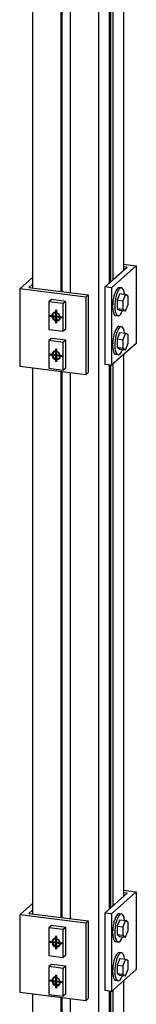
# Model space of a CAD drawing. Header units: millimetres. Extents: x 4464 to 5058, y 2900 to 3320.
# Tile 6 of 110: x 4503.52 to 4506.83, y 2962.27 to 2990.2. Entities that reach past the tile are written whole.
import ezdxf

# ---------------------------------------------------------------- set-up
doc = ezdxf.new("R2010")
doc.units = ezdxf.units.MM
doc.linetypes.add('STRICHPUNKT2', pattern=[18.5, 10, -4, 0.5, -4])
doc.layers.get('0').update_dxf_attribs({"linetype": 'CONTINUOUS'})
doc.layers.add('LE_ALL', color=7, linetype='CONTINUOUS', lineweight=50)
doc.layers.add('LE_RED', color=1, linetype='CONTINUOUS')

# ---------------------------------------------------------------- blocks, each defined once
blk = doc.blocks.new('Profiel 60x60_05014', base_point=(4506.452, 3003.922))
for p, q in [((4505.759, 3003.296), (4505.759, 2961.404)), ((4506.466, 2998.453), (4506.466, 2983.085)), ((4503.888, 2998.075), (4503.888, 2982.59)), ((4506.063, 2998.157), (4506.063, 2982.729)), ((4506.101, 2998.153), (4506.101, 2982.762)), ((4506.163, 2998.185), (4506.163, 2982.817)), ((4504.691, 2997.974), (4504.691, 2982.489)), ((4504.715, 2997.971), (4504.715, 2982.486)), ((4504.956, 2997.941), (4504.956, 2982.455)), ((4506.466, 2980.696), (4506.466, 2965.329)), ((4503.888, 2980.319), (4503.888, 2964.834)), ((4504.691, 2980.218), (4504.691, 2964.733)), ((4504.715, 2980.215), (4504.715, 2964.73)), ((4504.956, 2980.184), (4504.956, 2964.699)), ((4506.063, 2980.401), (4506.063, 2964.973)), ((4506.101, 2980.396), (4506.101, 2965.006)), ((4506.163, 2980.429), (4506.163, 2965.061)), ((4506.466, 2962.94), (4506.466, 2960.602)), ((4506.063, 2962.645), (4506.063, 2961.06)), ((4506.101, 2962.64), (4506.101, 2961.017)), ((4506.163, 2962.672), (4506.163, 2960.947)), ((4503.888, 2962.563), (4503.888, 2961.64)), ((4504.691, 2962.461), (4504.691, 2961.539)), ((4504.715, 2962.458), (4504.715, 2961.536)), ((4504.956, 2962.428), (4504.956, 2961.505))]:
    blk.add_line(p, q)
blk = doc.blocks.new('Profiel 60x60_05013')
blk.add_blockref('Profiel 60x60_05014', (4506.452, 3003.922))
blk = doc.blocks.new('Hoeklijn 60x60x6_05117', base_point=(4506.123, 2982.594))
for p, q in [((4506.466, 2983.263), (4506.83, 2983.217)), ((4506.83, 2983.217), (4506.83, 2981.017)), ((4506.123, 2982.594), (4506.123, 2980.394)), ((4506.83, 2981.017), (4506.123, 2980.394)), ((4506.123, 2980.394), (4505.936, 2980.417))]:
    blk.add_line(p, q)
for points in [[(4506.83, 2983.217), (4506.123, 2982.594), (4505.936, 2982.617), (4505.936, 2980.417)], [(4505.936, 2982.617), (4506.572, 2983.178), (4506.466, 2983.192)]]:
    blk.add_lwpolyline(points)
blk = doc.blocks.new('Hoeklijn 60x60x6_05116')
blk.add_blockref('Hoeklijn 60x60x6_05117', (4506.123, 2982.594))
blk = doc.blocks.new('Carrosseriering M8 (ISO 7093 _ DIN 9021)_05120', base_point=(4506.35, 2981.496))
for p, q in [((4506.412, 2981.489), (4506.35, 2981.496)), ((4506.312, 2980.695), (4506.25, 2980.703))]:
    blk.add_line(p, q)
for centre, start_param, end_param in [((4506.3, 2981.1), 3.141593, 6.283185), ((4506.362, 2981.092), 3.141593, 6.283185), ((4506.362, 2981.092), 2.195759, 3.141593), ((4506.362, 2981.092), 0, 0.945834)]:
    blk.add_ellipse(centre, major_axis=(-0.05, -0.397), ratio=0.333333, start_param=start_param, end_param=end_param)
blk = doc.blocks.new('Carrosseriering M8 (ISO 7093 _ DIN 9021)_05119')
blk.add_blockref('Carrosseriering M8 (ISO 7093 _ DIN 9021)_05120', (4506.35, 2981.496))
blk = doc.blocks.new('Zeskant tapbout-M8x18 (DIN 933)_05122', base_point=(4506.286, 2981.142))
for p, q in [((4506.362, 2981.328), (4506.527, 2981.307)), ((4506.527, 2981.307), (4506.451, 2981.121)), ((4506.286, 2981.142), (4506.451, 2981.121)), ((4506.286, 2980.906), (4506.362, 2980.856)), ((4506.362, 2980.856), (4506.527, 2980.835))]:
    blk.add_line(p, q)
for points in [[(4506.362, 2981.328), (4506.286, 2981.142), (4506.286, 2980.906), (4506.451, 2980.885)], [(4506.527, 2980.835), (4506.604, 2981.02), (4506.604, 2981.256), (4506.527, 2981.307)], [(4506.451, 2981.121), (4506.451, 2980.885), (4506.527, 2980.835)]]:
    blk.add_lwpolyline(points)
blk = doc.blocks.new('Zeskant tapbout-M8x18 (DIN 933)_05121')
blk.add_blockref('Zeskant tapbout-M8x18 (DIN 933)_05122', (4506.286, 2981.142))
blk = doc.blocks.new('Montage baluster_05118')
for name in ['Carrosseriering M8 (ISO 7093 _ DIN 9021)_05119', 'Zeskant tapbout-M8x18 (DIN 933)_05121']:
    blk.add_blockref(name, (0, 0))
blk = doc.blocks.new('1011 Moerblok M8_05125', base_point=(4506.063, 2982.79))
blk.add_line((4506.063, 2982.79), (4506.101, 2982.785))
blk = doc.blocks.new('1011 Moerblok M8_05124')
blk.add_blockref('1011 Moerblok M8_05125', (4506.063, 2982.79))
blk = doc.blocks.new('Carrosseriering M8 (ISO 7093 _ DIN 9021)_05127', base_point=(4506.35, 2982.596))
for p, q in [((4506.412, 2982.588), (4506.35, 2982.596)), ((4506.312, 2981.795), (4506.25, 2981.803))]:
    blk.add_line(p, q)
for centre, start_param, end_param in [((4506.3, 2982.199), 3.141593, 6.283185), ((4506.362, 2982.192), 3.141593, 6.283185), ((4506.362, 2982.192), 2.195759, 3.141593), ((4506.362, 2982.192), 0, 0.945834)]:
    blk.add_ellipse(centre, major_axis=(-0.05, -0.397), ratio=0.333333, start_param=start_param, end_param=end_param)
blk = doc.blocks.new('Carrosseriering M8 (ISO 7093 _ DIN 9021)_05126')
blk.add_blockref('Carrosseriering M8 (ISO 7093 _ DIN 9021)_05127', (4506.35, 2982.596))
blk = doc.blocks.new('Zeskant tapbout-M8x18 (DIN 933)_05129', base_point=(4506.286, 2982.242))
for p, q in [((4506.362, 2982.427), (4506.527, 2982.407)), ((4506.527, 2982.407), (4506.451, 2982.221)), ((4506.286, 2982.242), (4506.451, 2982.221)), ((4506.286, 2982.006), (4506.362, 2981.956)), ((4506.362, 2981.956), (4506.527, 2981.935))]:
    blk.add_line(p, q)
for points in [[(4506.362, 2982.427), (4506.286, 2982.242), (4506.286, 2982.006), (4506.451, 2981.985)], [(4506.527, 2981.935), (4506.604, 2982.12), (4506.604, 2982.356), (4506.527, 2982.407)], [(4506.451, 2982.221), (4506.451, 2981.985), (4506.527, 2981.935)]]:
    blk.add_lwpolyline(points)
blk = doc.blocks.new('Zeskant tapbout-M8x18 (DIN 933)_05128')
blk.add_blockref('Zeskant tapbout-M8x18 (DIN 933)_05129', (4506.286, 2982.242))
blk = doc.blocks.new('Montage baluster_05123')
for name in ['1011 Moerblok M8_05124', 'Carrosseriering M8 (ISO 7093 _ DIN 9021)_05126', 'Zeskant tapbout-M8x18 (DIN 933)_05128']:
    blk.add_blockref(name, (0, 0))
blk = doc.blocks.new('Bevestigingshoeklijn_05114')
for name in ['Hoeklijn 60x60x6_05116', 'Montage baluster_05123', 'Montage baluster_05118']:
    blk.add_blockref(name, (0, 0))
blk = doc.blocks.new('Hoeklijn 60x60x6_05133', base_point=(4506.123, 2964.837))
for p, q in [((4506.466, 2965.507), (4506.83, 2965.461)), ((4506.83, 2965.461), (4506.83, 2963.261)), ((4506.123, 2964.837), (4506.123, 2962.637)), ((4506.83, 2963.261), (4506.123, 2962.637)), ((4506.123, 2962.637), (4505.936, 2962.661))]:
    blk.add_line(p, q)
for points in [[(4506.83, 2965.461), (4506.123, 2964.837), (4505.936, 2964.861), (4505.936, 2962.661)], [(4505.936, 2964.861), (4506.572, 2965.422), (4506.466, 2965.435)]]:
    blk.add_lwpolyline(points)
blk = doc.blocks.new('Hoeklijn 60x60x6_05132')
blk.add_blockref('Hoeklijn 60x60x6_05133', (4506.123, 2964.837))
blk = doc.blocks.new('Carrosseriering M8 (ISO 7093 _ DIN 9021)_05136', base_point=(4506.35, 2963.74))
for p, q in [((4506.412, 2963.732), (4506.35, 2963.74)), ((4506.312, 2962.939), (4506.25, 2962.946))]:
    blk.add_line(p, q)
for centre, start_param, end_param in [((4506.3, 2963.343), 3.141593, 6.283185), ((4506.362, 2963.335), 3.141593, 6.283185), ((4506.362, 2963.335), 2.195759, 3.141593), ((4506.362, 2963.335), 0, 0.945834)]:
    blk.add_ellipse(centre, major_axis=(-0.05, -0.397), ratio=0.333333, start_param=start_param, end_param=end_param)
blk = doc.blocks.new('Carrosseriering M8 (ISO 7093 _ DIN 9021)_05135')
blk.add_blockref('Carrosseriering M8 (ISO 7093 _ DIN 9021)_05136', (4506.35, 2963.74))
blk = doc.blocks.new('Zeskant tapbout-M8x18 (DIN 933)_05138', base_point=(4506.286, 2963.386))
for p, q in [((4506.362, 2963.571), (4506.527, 2963.55)), ((4506.527, 2963.55), (4506.451, 2963.365)), ((4506.286, 2963.386), (4506.451, 2963.365)), ((4506.286, 2963.15), (4506.362, 2963.1)), ((4506.362, 2963.1), (4506.527, 2963.079))]:
    blk.add_line(p, q)
for points in [[(4506.362, 2963.571), (4506.286, 2963.386), (4506.286, 2963.15), (4506.451, 2963.129)], [(4506.527, 2963.079), (4506.604, 2963.264), (4506.604, 2963.5), (4506.527, 2963.55)], [(4506.451, 2963.365), (4506.451, 2963.129), (4506.527, 2963.079)]]:
    blk.add_lwpolyline(points)
blk = doc.blocks.new('Zeskant tapbout-M8x18 (DIN 933)_05137')
blk.add_blockref('Zeskant tapbout-M8x18 (DIN 933)_05138', (4506.286, 2963.386))
blk = doc.blocks.new('Montage baluster_05134')
for name in ['Carrosseriering M8 (ISO 7093 _ DIN 9021)_05135', 'Zeskant tapbout-M8x18 (DIN 933)_05137']:
    blk.add_blockref(name, (0, 0))
blk = doc.blocks.new('1011 Moerblok M8_05141', base_point=(4506.063, 2965.034))
blk.add_line((4506.063, 2965.034), (4506.101, 2965.029))
blk = doc.blocks.new('1011 Moerblok M8_05140')
blk.add_blockref('1011 Moerblok M8_05141', (4506.063, 2965.034))
blk = doc.blocks.new('Carrosseriering M8 (ISO 7093 _ DIN 9021)_05143', base_point=(4506.35, 2964.84))
for p, q in [((4506.412, 2964.832), (4506.35, 2964.84)), ((4506.312, 2964.039), (4506.25, 2964.046))]:
    blk.add_line(p, q)
for centre, start_param, end_param in [((4506.3, 2964.443), 3.141593, 6.283185), ((4506.362, 2964.435), 3.141593, 6.283185), ((4506.362, 2964.435), 2.195759, 3.141593), ((4506.362, 2964.435), 0, 0.945834)]:
    blk.add_ellipse(centre, major_axis=(-0.05, -0.397), ratio=0.333333, start_param=start_param, end_param=end_param)
blk = doc.blocks.new('Carrosseriering M8 (ISO 7093 _ DIN 9021)_05142')
blk.add_blockref('Carrosseriering M8 (ISO 7093 _ DIN 9021)_05143', (4506.35, 2964.84))
blk = doc.blocks.new('Zeskant tapbout-M8x18 (DIN 933)_05145', base_point=(4506.286, 2964.486))
for p, q in [((4506.362, 2964.671), (4506.527, 2964.65)), ((4506.527, 2964.65), (4506.451, 2964.465)), ((4506.286, 2964.486), (4506.451, 2964.465)), ((4506.286, 2964.25), (4506.362, 2964.199)), ((4506.362, 2964.199), (4506.527, 2964.179))]:
    blk.add_line(p, q)
for points in [[(4506.362, 2964.671), (4506.286, 2964.486), (4506.286, 2964.25), (4506.451, 2964.229)], [(4506.527, 2964.179), (4506.604, 2964.364), (4506.604, 2964.6), (4506.527, 2964.65)], [(4506.451, 2964.465), (4506.451, 2964.229), (4506.527, 2964.179)]]:
    blk.add_lwpolyline(points)
blk = doc.blocks.new('Zeskant tapbout-M8x18 (DIN 933)_05144')
blk.add_blockref('Zeskant tapbout-M8x18 (DIN 933)_05145', (4506.286, 2964.486))
blk = doc.blocks.new('Montage baluster_05139')
for name in ['1011 Moerblok M8_05140', 'Carrosseriering M8 (ISO 7093 _ DIN 9021)_05142', 'Zeskant tapbout-M8x18 (DIN 933)_05144']:
    blk.add_blockref(name, (0, 0))
blk = doc.blocks.new('Bevestigingshoeklijn_05130')
for name in ['Hoeklijn 60x60x6_05132', 'Montage baluster_05139', 'Montage baluster_05134']:
    blk.add_blockref(name, (0, 0))
blk = doc.blocks.new('Hoeklijn 60x60x6_05175', base_point=(4503.888, 2982.697))
for p, q in [((4503.525, 2982.565), (4503.525, 2980.365)), ((4505.395, 2982.329), (4505.395, 2980.129)), ((4505.466, 2982.391), (4505.466, 2980.191)), ((4505.395, 2980.129), (4503.525, 2980.365)), ((4505.466, 2980.191), (4505.395, 2980.129))]:
    blk.add_line(p, q)
blk.add_lwpolyline([(4503.888, 2982.697), (4503.782, 2982.603), (4505.466, 2982.391), (4505.395, 2982.329), (4503.525, 2982.565), (4503.888, 2982.885)])
blk = doc.blocks.new('Hoeklijn 60x60x6_05174')
blk.add_blockref('Hoeklijn 60x60x6_05175', (4503.888, 2982.697))
blk = doc.blocks.new('1011-2 Moerblok M8 SMALL_05178', base_point=(4504.589, 2981.895))
for p, q in [((4504.425, 2982.258), (4504.354, 2982.196)), ((4504.354, 2982.196), (4504.354, 2981.41)), ((4504.759, 2982.145), (4504.354, 2982.196)), ((4504.83, 2982.207), (4504.425, 2982.258)), ((4504.759, 2981.359), (4504.759, 2982.145)), ((4504.354, 2981.41), (4504.759, 2981.359)), ((4504.83, 2981.422), (4504.759, 2981.359))]:
    blk.add_line(p, q)
blk.add_lwpolyline([(4504.83, 2981.422), (4504.83, 2982.207), (4504.759, 2982.145)])
at = {"layer": 'LE_RED'}
for start_param, end_param in [(3.141593, 6.283185), (2.093172, 3.141593), (0, 0.522376)]:
    blk.add_ellipse((4504.557, 2981.778), major_axis=(0.088, -0.1), ratio=0.881917, start_param=start_param, end_param=end_param, dxfattribs=at)
blk = doc.blocks.new('DIN 13-M8_05180', base_point=(4504.482, 2981.863))
for start_param, end_param in [(3.141593, 6.283185), (6.283185, 9.424778)]:
    blk.add_ellipse((4504.557, 2981.778), major_axis=(0.075, -0.085), ratio=0.881917, start_param=start_param, end_param=end_param)
at = {"layer": 'LE_RED'}
for start_param, end_param in [(3.141593, 6.283185), (2.093172, 3.141593), (0, 0.522376)]:
    blk.add_ellipse((4504.557, 2981.778), major_axis=(0.088, -0.1), ratio=0.881917, start_param=start_param, end_param=end_param, dxfattribs=at)
blk = doc.blocks.new('DIN 13-M8_05179')
blk.add_blockref('DIN 13-M8_05180', (4504.482, 2981.863))
blk = doc.blocks.new('_05182', base_point=(4504.533, 2981.757))
at = {"layer": 'LE_ALL', "color": 1, "linetype": 'STRICHPUNKT2'}
for q in [(4504.369, 2981.801), (4504.557, 2981.589), (4504.744, 2981.754)]:
    blk.add_line((4504.557, 2981.778), q, dxfattribs=at)
blk.add_lwpolyline([(4504.533, 2981.757), (4504.557, 2981.778), (4504.557, 2981.966)], dxfattribs=at)
blk = doc.blocks.new('_05181')
blk.add_blockref('_05182', (4504.533, 2981.757))
blk = doc.blocks.new('1011-2 Moerblok M8 SMALL_05177')
for name, p in [('1011-2 Moerblok M8 SMALL_05178', (4504.589, 2981.895)), ('_05181', (0, 0)), ('DIN 13-M8_05179', (0, 0))]:
    blk.add_blockref(name, p)
blk = doc.blocks.new('Zeskant tapbout-M8x16 (DIN 933)_05184', base_point=(4504.635, 2981.696))
blk.add_ellipse((4504.564, 2981.784), major_axis=(0.075, -0.085), ratio=0.881917, start_param=3.188774, end_param=6.236004)
blk = doc.blocks.new('GEWINDE_05186', base_point=(4504.458, 2981.797))
at = {"layer": 'LE_RED'}
for start_param, end_param in [(3.188774, 3.926991), (3.926991, 6.236004)]:
    blk.add_ellipse((4504.564, 2981.784), major_axis=(0.075, -0.085), ratio=0.881917, start_param=start_param, end_param=end_param, dxfattribs=at)
blk = doc.blocks.new('GEWINDE_05185')
blk.add_blockref('GEWINDE_05186', (4504.458, 2981.797))
blk = doc.blocks.new('Zeskant tapbout-M8x16 (DIN 933)_05183')
for name, p in [('Zeskant tapbout-M8x16 (DIN 933)_05184', (4504.635, 2981.696)), ('GEWINDE_05185', (0, 0))]:
    blk.add_blockref(name, p)
blk = doc.blocks.new('Montage scherm_05176')
for name in ['1011-2 Moerblok M8 SMALL_05177', 'Zeskant tapbout-M8x16 (DIN 933)_05183']:
    blk.add_blockref(name, (0, 0))
blk = doc.blocks.new('1011-2 Moerblok M8 SMALL_05189', base_point=(4504.589, 2980.795))
for p, q in [((4504.425, 2981.158), (4504.354, 2981.096)), ((4504.354, 2981.096), (4504.354, 2980.31)), ((4504.759, 2981.045), (4504.354, 2981.096)), ((4504.83, 2981.107), (4504.425, 2981.158)), ((4504.759, 2980.259), (4504.759, 2981.045)), ((4504.354, 2980.31), (4504.759, 2980.259)), ((4504.83, 2980.322), (4504.759, 2980.259))]:
    blk.add_line(p, q)
blk.add_lwpolyline([(4504.83, 2980.322), (4504.83, 2981.107), (4504.759, 2981.045)])
at = {"layer": 'LE_RED'}
for start_param, end_param in [(3.141593, 6.283185), (2.093172, 3.141593), (6.283185, 6.805561)]:
    blk.add_ellipse((4504.557, 2980.678), major_axis=(0.088, -0.1), ratio=0.881917, start_param=start_param, end_param=end_param, dxfattribs=at)
blk = doc.blocks.new('DIN 13-M8_05191', base_point=(4504.482, 2980.763))
for start_param, end_param in [(3.141593, 6.283185), (0, 3.141593)]:
    blk.add_ellipse((4504.557, 2980.678), major_axis=(0.075, -0.085), ratio=0.881917, start_param=start_param, end_param=end_param)
at = {"layer": 'LE_RED'}
for start_param, end_param in [(3.141593, 6.283185), (2.093172, 3.141593), (6.283185, 6.805561)]:
    blk.add_ellipse((4504.557, 2980.678), major_axis=(0.088, -0.1), ratio=0.881917, start_param=start_param, end_param=end_param, dxfattribs=at)
blk = doc.blocks.new('DIN 13-M8_05190')
blk.add_blockref('DIN 13-M8_05191', (4504.482, 2980.763))
blk = doc.blocks.new('_05193', base_point=(4504.533, 2980.657))
at = {"layer": 'LE_ALL', "color": 1, "linetype": 'STRICHPUNKT2'}
for q in [(4504.369, 2980.701), (4504.557, 2980.489), (4504.744, 2980.654)]:
    blk.add_line((4504.557, 2980.678), q, dxfattribs=at)
blk.add_lwpolyline([(4504.533, 2980.657), (4504.557, 2980.678), (4504.557, 2980.866)], dxfattribs=at)
blk = doc.blocks.new('_05192')
blk.add_blockref('_05193', (4504.533, 2980.657))
blk = doc.blocks.new('1011-2 Moerblok M8 SMALL_05188')
for name, p in [('1011-2 Moerblok M8 SMALL_05189', (4504.589, 2980.795)), ('_05192', (0, 0)), ('DIN 13-M8_05190', (0, 0))]:
    blk.add_blockref(name, p)
blk = doc.blocks.new('Zeskant tapbout-M8x16 (DIN 933)_05195', base_point=(4504.635, 2980.596))
blk.add_ellipse((4504.564, 2980.684), major_axis=(0.075, -0.085), ratio=0.881917, start_param=3.188774, end_param=6.236004)
blk = doc.blocks.new('GEWINDE_05197', base_point=(4504.458, 2980.697))
at = {"layer": 'LE_RED'}
for start_param, end_param in [(3.188774, 3.926991), (3.926991, 6.236004)]:
    blk.add_ellipse((4504.564, 2980.684), major_axis=(0.075, -0.085), ratio=0.881917, start_param=start_param, end_param=end_param, dxfattribs=at)
blk = doc.blocks.new('GEWINDE_05196')
blk.add_blockref('GEWINDE_05197', (4504.458, 2980.697))
blk = doc.blocks.new('Zeskant tapbout-M8x16 (DIN 933)_05194')
for name, p in [('Zeskant tapbout-M8x16 (DIN 933)_05195', (4504.635, 2980.596)), ('GEWINDE_05196', (0, 0))]:
    blk.add_blockref(name, p)
blk = doc.blocks.new('Montage scherm_05187')
for name in ['1011-2 Moerblok M8 SMALL_05188', 'Zeskant tapbout-M8x16 (DIN 933)_05194']:
    blk.add_blockref(name, (0, 0))
blk = doc.blocks.new('Bevestigingshoeklijn_05172')
for name in ['Hoeklijn 60x60x6_05174', 'Montage scherm_05176', 'Montage scherm_05187']:
    blk.add_blockref(name, (0, 0))
blk = doc.blocks.new('Hoeklijn 60x60x6_05201', base_point=(4503.888, 2964.941))
for p, q in [((4503.525, 2964.808), (4503.525, 2962.608)), ((4505.395, 2964.573), (4505.395, 2962.373)), ((4505.466, 2964.635), (4505.466, 2962.435)), ((4505.395, 2962.373), (4503.525, 2962.608)), ((4505.466, 2962.435), (4505.395, 2962.373))]:
    blk.add_line(p, q)
blk.add_lwpolyline([(4503.888, 2964.941), (4503.782, 2964.847), (4505.466, 2964.635), (4505.395, 2964.573), (4503.525, 2964.808), (4503.888, 2965.129)])
blk = doc.blocks.new('Hoeklijn 60x60x6_05200')
blk.add_blockref('Hoeklijn 60x60x6_05201', (4503.888, 2964.941))
blk = doc.blocks.new('1011-2 Moerblok M8 SMALL_05204', base_point=(4504.589, 2964.139))
for p, q in [((4504.425, 2964.502), (4504.354, 2964.44)), ((4504.354, 2964.44), (4504.354, 2963.654)), ((4504.759, 2964.389), (4504.354, 2964.44)), ((4504.83, 2964.451), (4504.425, 2964.502)), ((4504.759, 2963.603), (4504.759, 2964.389)), ((4504.354, 2963.654), (4504.759, 2963.603)), ((4504.83, 2963.665), (4504.759, 2963.603))]:
    blk.add_line(p, q)
blk.add_lwpolyline([(4504.83, 2963.665), (4504.83, 2964.451), (4504.759, 2964.389)])
at = {"layer": 'LE_RED'}
for start_param, end_param in [(3.141593, 6.283185), (2.093172, 3.141593), (0, 0.522376)]:
    blk.add_ellipse((4504.557, 2964.021), major_axis=(0.088, -0.1), ratio=0.881917, start_param=start_param, end_param=end_param, dxfattribs=at)
blk = doc.blocks.new('DIN 13-M8_05206', base_point=(4504.482, 2964.106))
for start_param, end_param in [(3.141593, 6.283185), (6.283185, 9.424778)]:
    blk.add_ellipse((4504.557, 2964.021), major_axis=(0.075, -0.085), ratio=0.881917, start_param=start_param, end_param=end_param)
at = {"layer": 'LE_RED'}
for start_param, end_param in [(3.141593, 6.283185), (2.093172, 3.141593), (0, 0.522376)]:
    blk.add_ellipse((4504.557, 2964.021), major_axis=(0.088, -0.1), ratio=0.881917, start_param=start_param, end_param=end_param, dxfattribs=at)
blk = doc.blocks.new('DIN 13-M8_05205')
blk.add_blockref('DIN 13-M8_05206', (4504.482, 2964.106))
blk = doc.blocks.new('_05208', base_point=(4504.533, 2964.001))
at = {"layer": 'LE_ALL', "color": 1, "linetype": 'STRICHPUNKT2'}
for q in [(4504.369, 2964.045), (4504.557, 2963.833), (4504.744, 2963.998)]:
    blk.add_line((4504.557, 2964.021), q, dxfattribs=at)
blk.add_lwpolyline([(4504.533, 2964.001), (4504.557, 2964.021), (4504.557, 2964.21)], dxfattribs=at)
blk = doc.blocks.new('_05207')
blk.add_blockref('_05208', (4504.533, 2964.001))
blk = doc.blocks.new('1011-2 Moerblok M8 SMALL_05203')
for name, p in [('1011-2 Moerblok M8 SMALL_05204', (4504.589, 2964.139)), ('_05207', (0, 0)), ('DIN 13-M8_05205', (0, 0))]:
    blk.add_blockref(name, p)
blk = doc.blocks.new('Zeskant tapbout-M8x16 (DIN 933)_05210', base_point=(4504.635, 2963.94))
blk.add_ellipse((4504.564, 2964.028), major_axis=(0.075, -0.085), ratio=0.881917, start_param=3.188774, end_param=6.236004)
blk = doc.blocks.new('GEWINDE_05212', base_point=(4504.458, 2964.041))
at = {"layer": 'LE_RED'}
for start_param, end_param in [(3.188774, 3.926991), (3.926991, 6.236004)]:
    blk.add_ellipse((4504.564, 2964.028), major_axis=(0.075, -0.085), ratio=0.881917, start_param=start_param, end_param=end_param, dxfattribs=at)
blk = doc.blocks.new('GEWINDE_05211')
blk.add_blockref('GEWINDE_05212', (4504.458, 2964.041))
blk = doc.blocks.new('Zeskant tapbout-M8x16 (DIN 933)_05209')
for name, p in [('Zeskant tapbout-M8x16 (DIN 933)_05210', (4504.635, 2963.94)), ('GEWINDE_05211', (0, 0))]:
    blk.add_blockref(name, p)
blk = doc.blocks.new('Montage scherm_05202')
for name in ['1011-2 Moerblok M8 SMALL_05203', 'Zeskant tapbout-M8x16 (DIN 933)_05209']:
    blk.add_blockref(name, (0, 0))
blk = doc.blocks.new('1011-2 Moerblok M8 SMALL_05215', base_point=(4504.589, 2963.039))
for p, q in [((4504.425, 2963.402), (4504.354, 2963.34)), ((4504.354, 2963.34), (4504.354, 2962.554)), ((4504.759, 2963.289), (4504.354, 2963.34)), ((4504.83, 2963.351), (4504.425, 2963.402)), ((4504.759, 2962.503), (4504.759, 2963.289)), ((4504.354, 2962.554), (4504.759, 2962.503)), ((4504.83, 2962.565), (4504.759, 2962.503))]:
    blk.add_line(p, q)
blk.add_lwpolyline([(4504.83, 2962.565), (4504.83, 2963.351), (4504.759, 2963.289)])
at = {"layer": 'LE_RED'}
for start_param, end_param in [(3.141593, 6.283185), (2.093172, 3.141593), (6.283185, 6.805561)]:
    blk.add_ellipse((4504.557, 2962.921), major_axis=(0.088, -0.1), ratio=0.881917, start_param=start_param, end_param=end_param, dxfattribs=at)
blk = doc.blocks.new('DIN 13-M8_05217', base_point=(4504.482, 2963.006))
for start_param, end_param in [(3.141593, 6.283185), (0, 3.141593)]:
    blk.add_ellipse((4504.557, 2962.921), major_axis=(0.075, -0.085), ratio=0.881917, start_param=start_param, end_param=end_param)
at = {"layer": 'LE_RED'}
for start_param, end_param in [(3.141593, 6.283185), (2.093172, 3.141593), (6.283185, 6.805561)]:
    blk.add_ellipse((4504.557, 2962.921), major_axis=(0.088, -0.1), ratio=0.881917, start_param=start_param, end_param=end_param, dxfattribs=at)
blk = doc.blocks.new('DIN 13-M8_05216')
blk.add_blockref('DIN 13-M8_05217', (4504.482, 2963.006))
blk = doc.blocks.new('_05219', base_point=(4504.533, 2962.901))
at = {"layer": 'LE_ALL', "color": 1, "linetype": 'STRICHPUNKT2'}
for q in [(4504.369, 2962.945), (4504.557, 2962.733), (4504.744, 2962.898)]:
    blk.add_line((4504.557, 2962.921), q, dxfattribs=at)
blk.add_lwpolyline([(4504.533, 2962.901), (4504.557, 2962.921), (4504.557, 2963.11)], dxfattribs=at)
blk = doc.blocks.new('_05218')
blk.add_blockref('_05219', (4504.533, 2962.901))
blk = doc.blocks.new('1011-2 Moerblok M8 SMALL_05214')
for name, p in [('1011-2 Moerblok M8 SMALL_05215', (4504.589, 2963.039)), ('_05218', (0, 0)), ('DIN 13-M8_05216', (0, 0))]:
    blk.add_blockref(name, p)
blk = doc.blocks.new('Zeskant tapbout-M8x16 (DIN 933)_05221', base_point=(4504.635, 2962.84))
blk.add_ellipse((4504.564, 2962.928), major_axis=(0.075, -0.085), ratio=0.881917, start_param=3.188774, end_param=6.236004)
blk = doc.blocks.new('GEWINDE_05223', base_point=(4504.458, 2962.941))
at = {"layer": 'LE_RED'}
for start_param, end_param in [(3.188774, 3.926991), (3.926991, 6.236004)]:
    blk.add_ellipse((4504.564, 2962.928), major_axis=(0.075, -0.085), ratio=0.881917, start_param=start_param, end_param=end_param, dxfattribs=at)
blk = doc.blocks.new('GEWINDE_05222')
blk.add_blockref('GEWINDE_05223', (4504.458, 2962.941))
blk = doc.blocks.new('Zeskant tapbout-M8x16 (DIN 933)_05220')
for name, p in [('Zeskant tapbout-M8x16 (DIN 933)_05221', (4504.635, 2962.84)), ('GEWINDE_05222', (0, 0))]:
    blk.add_blockref(name, p)
blk = doc.blocks.new('Montage scherm_05213')
for name in ['1011-2 Moerblok M8 SMALL_05214', 'Zeskant tapbout-M8x16 (DIN 933)_05220']:
    blk.add_blockref(name, (0, 0))
blk = doc.blocks.new('Bevestigingshoeklijn_05198')
for name in ['Hoeklijn 60x60x6_05200', 'Montage scherm_05202', 'Montage scherm_05213']:
    blk.add_blockref(name, (0, 0))
blk = doc.blocks.new('Losse delen_05097')
for name in ['Bevestigingshoeklijn_05114', 'Bevestigingshoeklijn_05172', 'Bevestigingshoeklijn_05130', 'Bevestigingshoeklijn_05198']:
    blk.add_blockref(name, (0, 0))
blk = doc.blocks.new('Tussenkoker_05012')
for name in ['Profiel 60x60_05013', 'Losse delen_05097']:
    blk.add_blockref(name, (0, 0))
blk = doc.blocks.new('_A3D0207_02745')
blk.add_blockref('Tussenkoker_05012', (0, 0))
blk = doc.blocks.new('_ANS0207_02744')
blk.add_blockref('_A3D0207_02745', (0, 0))

msp = doc.modelspace()

# ---------------------------------------------------------------- block references
msp.add_blockref('_ANS0207_02744', (0, 0))

doc.saveas('drawing.dxf')
